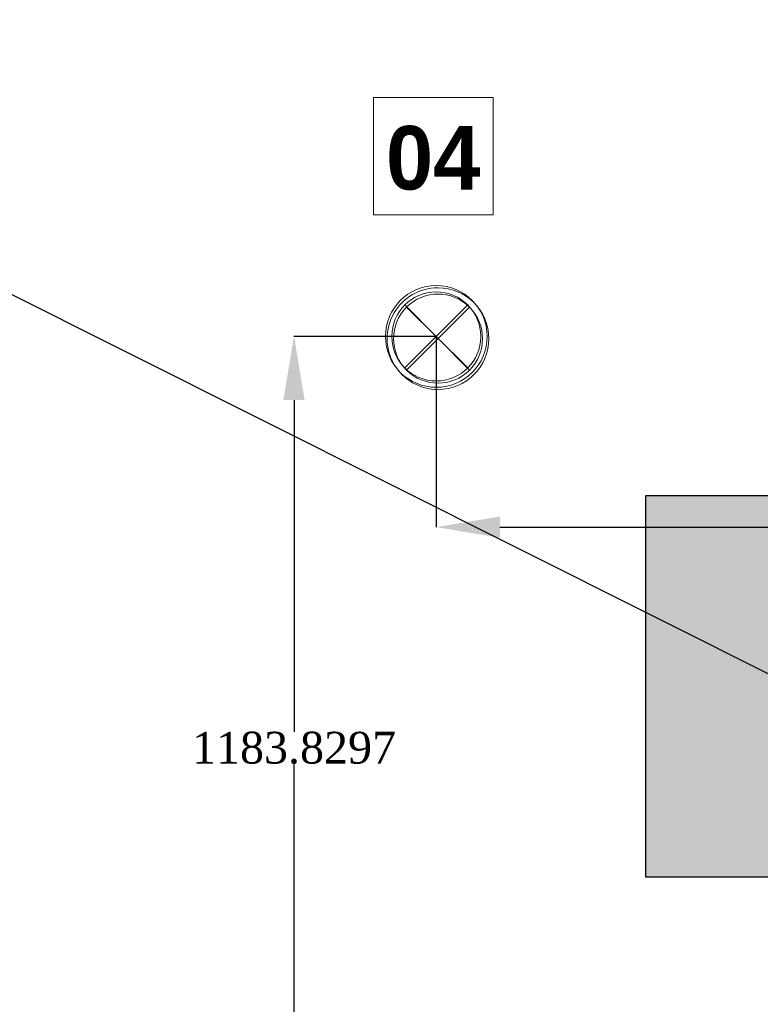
# Model space of a CAD drawing. Header units: inches. Extents: x -78787 to 29484, y -9517 to 23232.
# Tile 154 of 256: x 5512 to 6677, y -4427 to -2878. Entities that reach past the tile are written whole.
import ezdxf
from ezdxf import colors
from ezdxf.entities.mleader import LeaderData, LeaderLine
from ezdxf.math import Vec2, Vec3

# ---------------------------------------------------------------- set-up
doc = ezdxf.new("R2010")
doc.units = ezdxf.units.IN
doc.header["$MEASUREMENT"] = 0
doc.set_wipeout_variables(frame=1)
doc.layers.add('- განათება', color=7, linetype='Continuous')
doc.layers.add('- მექანიკური ნაწილი', color=7, linetype='Continuous')
doc.layers.add('New_Annotation - Text_Pen_No__20', color=1, linetype='Continuous', lineweight=0)
doc.layers.add('New_Interior - Lamp_Pen_No__77', color=7, linetype='Continuous', lineweight=20, true_color=0xffeb28)
doc.styles.add('CT', font='ARIALN.TTF', dxfattribs={"height": 200})
doc.styles.add('GENERATED_STYLE_3', font='txt')
doc.styles.get("Standard").update_dxf_attribs({"font": 'arial.ttf'})
doc.dimstyles.get("Standard").update_dxf_attribs({"dimtxt": 0.18, "dimasz": 0.18, "dimexe": 0.18, "dimexo": 0.0625, "dimgap": 0.09, "dimtad": 0, "dimtih": 1, "dimtoh": 1, "dimdec": 4, "dimzin": 0, "dimdsep": 46, "dimtxsty": 'Standard', "dimcen": 0.09, "dimadec": 0, "dimazin": 0, "dimtfac": 1, "dimtdec": 4, "dimtofl": 0, "dimtmove": 0, "dimatfit": 3, "dimfxl": 1, "dimtolj": 1, "dimtzin": 0, "dimarcsym": 0})

# ---------------------------------------------------------------- blocks, each defined once
blk = doc.blocks.new('Recessed Spot')
at = {"layer": 'New_Interior - Lamp_Pen_No__77', "color": 2, "linetype": 'Continuous', "lineweight": 20, "true_color": 0xffeb28}
for q in [(-49.5, 49.5), (49.5, 49.5), (-49.5, -49.5), (49.5, -49.5)]:
    blk.add_line((0, 0), q, dxfattribs=at)
at = {"layer": 'New_Interior - Lamp_Pen_No__77', "color": 2, "linetype": 'Continuous', "lineweight": 20, "true_color": 0xffeb28, "flags": 128}
blk.add_lwpolyline([(80, 0, 1), (-80, 0, 1)], format="xyb", close=True, dxfattribs=at)
at = {"layer": 'New_Interior - Lamp_Pen_No__77', "color": 2, "linetype": 'Continuous', "lineweight": 20, "true_color": 0xffeb28}
blk.add_circle((0, 0), 70, dxfattribs=at)
blk = doc.blocks.new('600x600')
h = blk.add_hatch(color=6)
h.dxf.hatch_style = 1
h.paths.add_polyline_path([(-54793.2, 18677.9), (-55393.2, 18677.9), (-55393.2, 18077.9), (-54793.2, 18077.9)])
for p, q in [((-55393.2, 18677.9), (-54793.2, 18677.9)), ((-55393.2, 18077.9), (-55393.2, 18677.9)), ((-54793.2, 18677.9), (-54793.2, 18077.9)), ((-54793.2, 18077.9), (-55393.2, 18077.9))]:
    blk.add_line(p, q)
blk = doc.blocks.new('_DotSmall')
at = {"color": 0, "linetype": 'ByBlock', "const_width": 0.5}
blk.add_lwpolyline([(-0.0625, 0, 1), (0.0625, 0, 1)], format="xyb", close=True, dxfattribs=at)
blk = doc.blocks.new('*D752')
at = {"layer": '- განათება', "color": 0, "lineweight": -2, "transparency": 16777216}
for p, q in [((6167.1, -3376.3), (6167.1, -3676.3)), ((7755.9, -3376.3), (7755.9, -3676.3)), ((6267.1, -3676.1), (6831.6, -3676.1)), ((7655.9, -3676.1), (7130.6, -3676.1))]:
    blk.add_line(p, q, dxfattribs=at)
at = {"layer": '- განათება', "color": 0, "transparency": 16777216}
for points in [[(6267.1, -3659.5), (6267.1, -3692.8), (6167.1, -3676.1)], [(7655.9, -3659.5), (7655.9, -3692.8), (7755.9, -3676.1)]]:
    blk.add_solid(points, dxfattribs=at)
at = {"layer": 'Defpoints', "color": 0, "transparency": 16777216}
for p in [(6167.1, -3376.2), (7755.9, -3376.2), (7755.9, -3676.1)]:
    blk.add_point(p, dxfattribs=at)
at = {"layer": '- განათება', "color": 0, "transparency": 16777216, "insert": (6981.1, -3676.1), "char_height": 50, "attachment_point": 5}
blk.add_mtext('\\A1;{\\fSylfaen|b0|i0|c0|p18;1588.8088}', dxfattribs=at)
blk = doc.blocks.new('*D754')
at = {"layer": '- განათება', "color": 0, "lineweight": -2, "transparency": 16777216}
for p, q in [((6167.1, -3376.2), (5943.1, -3376.2)), ((5943.3, -3476.2), (5943.3, -3997.9)), ((5943.3, -4460.1), (5943.3, -4049.2)), ((6167.1, -4560.1), (5943.1, -4560.1))]:
    blk.add_line(p, q, dxfattribs=at)
at = {"layer": '- განათება', "color": 0, "transparency": 16777216}
for points in [[(5926.6, -3476.2), (5960, -3476.2), (5943.3, -3376.2)], [(5926.6, -4460.1), (5960, -4460.1), (5943.3, -4560.1)]]:
    blk.add_solid(points, dxfattribs=at)
at = {"layer": 'Defpoints', "color": 0, "transparency": 16777216}
for p in [(5943.3, -3376.2), (6167.1, -3376.2), (6167.1, -4560.1)]:
    blk.add_point(p, dxfattribs=at)
at = {"layer": '- განათება', "color": 0, "transparency": 16777216, "insert": (5943.3, -4023.5), "char_height": 50, "attachment_point": 5}
blk.add_mtext('\\A1;{\\fSylfaen|b0|i0|c0|p18;1183.8297}', dxfattribs=at)
blk = doc.blocks.new('AVARIULI GANATEBA')
at = {"layer": '- განათება', "color": 3, "linetype": 'Continuous', "lineweight": 20}
for q in [(-49.5, 49.5), (49.5, 49.5), (-49.5, -49.5), (49.5, -49.5)]:
    blk.add_line((0, 0), q, dxfattribs=at)
for major_axis, start_param, end_param in [((56.6, 56.6), 0.785398, 3.926991), ((56.6, 56.6), 3.926991, 7.068583), ((-49.5, 49.5), 2.356194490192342, 8.639379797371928)]:
    blk.add_ellipse((0, 0), major_axis=major_axis, ratio=1, start_param=start_param, end_param=end_param, dxfattribs=at)

msp = doc.modelspace()

# ---------------------------------------------------------------- block references
at = {"layer": '- განათება', "color": 3, "linetype": 'Continuous', "lineweight": 20, "zscale": 1000}
msp.add_blockref('Recessed Spot', (6167.1227, -3376.23858), dxfattribs=at)
at = {"layer": '- განათება', "color": 1}
msp.add_blockref('AVARIULI GANATEBA', (6169.8438, -3379.67033), dxfattribs=at)
at = {"layer": '- მექანიკური ნაწილი', "rotation": 90}
msp.add_blockref('600x600', (25174.50754, 51166.59898), dxfattribs=at)

# ---------------------------------------------------------------- dimensions: what is measured, and where the dimension line sits
at = {"layer": '- განათება', "color": 1}
dim = msp.add_linear_dim(base=(5943.28915, -3376.23858), p1=(6167.12272, -4560.0683), p2=(6167.1227, -3376.23858), angle=90, text='{\\fSylfaen|b0|i0|c0|p18;<>}', dimstyle='Standard', override={"dimtxt": 50, "dimasz": 100}, dxfattribs=at)
dim.commit()
dim.dimension.update_dxf_attribs({"geometry": '*D754', "text_midpoint": (5943.28915, -4023.53752), "dimtype": 160})
dim = msp.add_linear_dim(base=(7755.93152, -3676.14597), p1=(6167.1227, -3376.23858), p2=(7755.93152, -3376.23858), text='{\\fSylfaen|b0|i0|c0|p18;<>}', dimstyle='Standard', override={"dimtxt": 50, "dimasz": 100}, dxfattribs=at)
dim.commit()
dim.dimension.update_dxf_attribs({"geometry": '*D752', "text_midpoint": (6981.08118, -3676.14597), "dimtype": 160})

# ---------------------------------------------------------------- wipeouts: each hides what was drawn before it
at = {"color": 1, "linetype": 'Continuous', "lineweight": 0, "ltscale": 131264.06214}
msp.add_wipeout([(6068.09461, -3185.16989), (6256.45842, -3185.16989), (6256.45842, -3000.32122), (6068.09461, -3000.32122)], dxfattribs=at).dxf.layer = 'New_Annotation - Text_Pen_No__20'

# ---------------------------------------------------------------- next in the draw order: linework, layer by layer
at = {"layer": 'New_Annotation - Text_Pen_No__20', "color": 1, "linetype": 'Continuous', "lineweight": 0, "flags": 128}
msp.add_lwpolyline([(6068.09461, -3185.16989), (6256.45842, -3185.16989), (6256.45842, -3000.32122), (6068.09461, -3000.32122), (6068.09461, -3185.16989)], close=True, dxfattribs=at)

# ---------------------------------------------------------------- next in the draw order: texts
at = {"layer": 'New_Annotation - Text_Pen_No__20', "color": 1, "linetype": 'Continuous', "lineweight": 0, "insert": (6162.27651, -3045.24243), "char_height": 100, "attachment_point": 2, "style": 'GENERATED_STYLE_3'}
msp.add_mtext('\\A1;{\\pqc;\\fBOG 2018|b1|i0|c0|p0;\\W1.000000;04}', dxfattribs=at)

# ---------------------------------------------------------------- next in the draw order: leaders
at = {"layer": '- მექანიკური ნაწილი', "color": 7}
ml = msp.add_multileader_mtext('Standard', dxfattribs=at)
ml.set_content('{\\fSylfaen|b1|i0|c0|p18;\\C1;DB-HVAC\\C7;  \\fSylfaen|b0|i0|c0|p18;\\C1;QF-16          \\C7;N2XH-3X2.5}', color=7, style='CT')
ml.set_leader_properties()
ml.set_arrow_properties(name='DOTSMALL')
ml.build(insert=Vec2(0, 0))
ml.multileader.update_dxf_attribs({"has_dogleg": 0, "text_left_attachment_type": 6, "text_right_attachment_type": 6, "dogleg_length": 9, "arrow_head_size": 172.53719})
ctx = ml.context
ctx.base_point, ctx.char_height, ctx.arrow_head_size, ctx.landing_gap_size, ctx.plane_origin = Vec3(1785.09257, -2453.32322), 171.3007828, 172.53719, 57.5124, Vec3(-14945.78255, -12938.84713)
ctx.left_attachment, ctx.right_attachment, ctx.text_align_type = 6, 6, 1
notes = []
notes.append((ctx, [(0, (1, 1, 0), (3796.70206, -2453.32322), (-1, 0), 6.4932, [(2, [(7323, -4225)], 0, [])])]))
ctx.mtext.insert, ctx.mtext.width, ctx.mtext.defined_height, ctx.mtext.alignment, ctx.mtext.flow_direction = Vec3(2787.65072, -2247.76228), 2531.4263669, 243.98464, 2, 5
for ctx, leaders in notes:
    for number, flags, end, landing, length, lines in leaders:
        leader = LeaderData()
        leader.index, (leader.has_last_leader_line, leader.has_dogleg_vector, leader.attachment_direction) = number, flags
        leader.last_leader_point, leader.dogleg_vector, leader.dogleg_length = Vec3(end), Vec3(landing), length
        for number, points, colour, breaks in lines:
            line = LeaderLine()
            line.index, line.vertices, line.color, line.breaks = number, Vec3.list(points), colors.encode_raw_color(colour), breaks
            leader.lines.append(line)
        ctx.leaders.append(leader)

doc.saveas('drawing.dxf')
